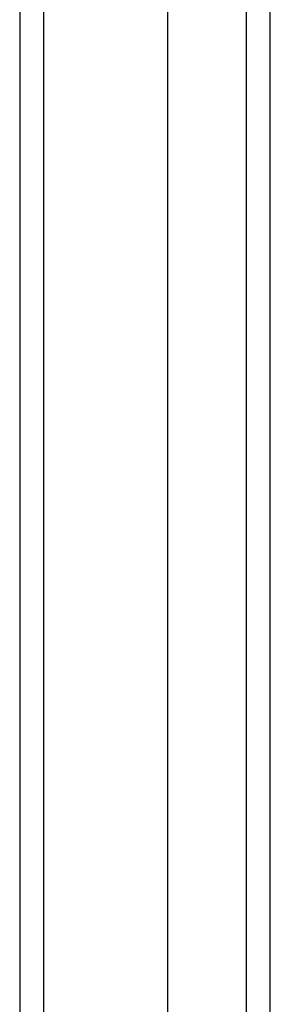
# Model space of a CAD drawing. Header units: inches. Extents: x 3 to 173, y 3 to 113.
# Tile 8 of 57: x 74.744 to 75.605, y 50.716 to 54.095. Entities that reach past the tile are written whole.
import ezdxf

# ---------------------------------------------------------------- set-up
doc = ezdxf.new("R2010")
doc.units = ezdxf.units.IN
doc.header["$LTSCALE"] = 10.4
doc.header["$MEASUREMENT"] = 0
doc.layers.add('Visible Edges(ANSI)', color=7, linetype='Continuous', lineweight=25)
doc.layers.add('Visible Tangent Edges(ANSI)', color=7, linetype='Continuous', lineweight=25)

msp = doc.modelspace()

# ---------------------------------------------------------------- linework, layer by layer
at = {"layer": 'Visible Edges(ANSI)'}
for p, q in [((74.74375, 71.11294), (74.74375, 47.42113)), ((75.25255, 48.22949), (75.25255, 70.30458)), ((75.6048, 48.22949), (75.6048, 70.30458))]:
    msp.add_line(p, q, dxfattribs=at)
at = {"layer": 'Visible Tangent Edges(ANSI)'}
for p, q in [((74.82726, 47.42113), (74.82726, 71.11294)), ((75.52129, 70.41891), (75.52129, 48.11517))]:
    msp.add_line(p, q, dxfattribs=at)

doc.saveas('drawing.dxf')
